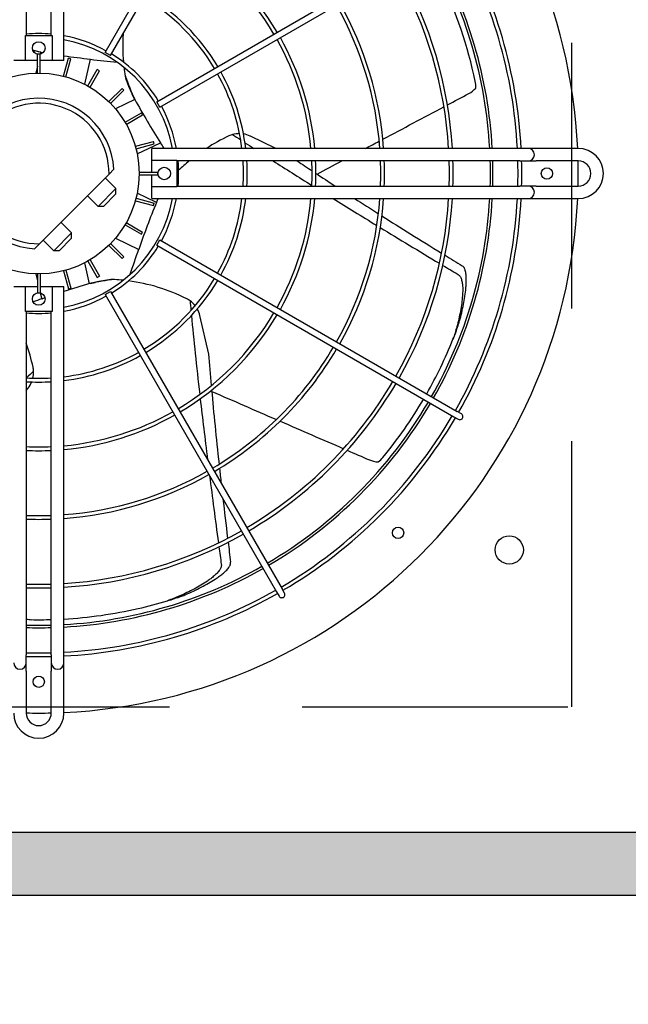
# Model space of a CAD drawing. Header units: millimetres. Extents: x -7955266 to 72030, y -46136 to 9299934.
# Tile 51 of 203: x -5181229 to -5181083, y 6618214 to 6618449. Entities that reach past the tile are written whole.
import ezdxf
from ezdxf.enums import TextEntityAlignment as Align

# ---------------------------------------------------------------- set-up
doc = ezdxf.new("R2010")
doc.units = ezdxf.units.MM
doc.header["$LTSCALE"] = 10
doc.linetypes.add('HIDDEN', pattern=[9.525, 6.35, -3.175])
for name, color, linetype, lineweight in [('BMS_urzadzenia_nr_obw_magistrala', 140, 'Continuous', 13), ('BMS_urzadzenia_WE_WY', 30, 'Continuous', 20), ('IE_ATRYBUTY_ BLOCK_1', 7, 'Continuous', 25), ('IE_ATRYBUTY_ BLOCK_2', 7, 'Continuous', 18), ('IE_urzadzenia', 30, 'Continuous', 25), ('IE_urzadzenia_nr_obw', 94, 'Continuous', 20)]:
    doc.layers.add(name, color=color, linetype=linetype, lineweight=lineweight)
doc.styles.add('ROMANS', font='romans.shx', dxfattribs={"width": 0.8})

# ---------------------------------------------------------------- blocks, each defined once
blk = doc.blocks.new('urzadzenie_klimatyzatorZ')
h = blk.add_hatch(color=256)
h.paths.add_polyline_path([(-337.5, -330), (337.5, -330), (337.5, -15), (-337.5, -15)], flags=16)
h.paths.add_polyline_path([(-352.5, -345), (352.5, -345), (352.5, 0), (-352.5, 0)])
at = {"linetype": 'HIDDEN'}
for p, q in [((127.5, -300), (127.5, -45)), ((-127.5, -300), (127.5, -300))]:
    blk.add_line(p, q, dxfattribs=at)
for p, q in [((-3, -57.45), (-3, -139.5)), ((3, -139.5), (3, -57.45)), ((6, -145.5), (6, -57.45)), ((15.85, -143.55), (56.88, -72.49)), ((17.15, -144.3), (58.17, -73.24)), ((28.2, -155.35), (99.26, -114.33)), ((28.95, -156.65), (100.01, -115.62)), ((-3.2, -145.5), (-3.2, -139.5)), ((-3.2, -139.5), (3.2, -139.5)), ((3.2, -139.5), (3.2, -145.5)), ((0.37, -143.49), (-0.84, -143.21)), ((0.47, -143.49), (0.36, -143.96)), ((17.15, -144.3), (15.85, -143.55)), ((-3.2, -145.5), (-6, -145.5)), ((-0.3, -145.5), (-3.2, -145.5)), ((-0.3, -148.5), (-0.3, -144)), ((0.3, -144), (-0.3, -144)), ((0.3, -148.5), (0.3, -144)), ((3.2, -145.5), (0.3, -145.5)), ((6, -145.5), (3.2, -145.5)), ((5.92, -149.24), (7.09, -144.89)), ((6.5, -149.4), (7.67, -145.05)), ((7.67, -145.05), (7.09, -144.89)), ((11.02, -151.18), (12.4, -145.14)), ((-0.3, -146.85), (-0.68, -148.51)), ((11.74, -151.57), (13.99, -147.67)), ((12.26, -151.87), (14.51, -147.97)), ((14.51, -147.97), (13.99, -147.67)), ((16.76, -155.32), (19.94, -152.14)), ((17.18, -155.74), (20.36, -152.56)), ((20.36, -152.56), (19.94, -152.14)), ((22.97, -154.78), (18.33, -157.01)), ((22.91, -154.7), (22.37, -153.59)), ((28.95, -156.65), (28.2, -155.35)), ((20.63, -160.24), (24.53, -157.99)), ((20.93, -160.76), (24.83, -158.51)), ((24.83, -158.51), (24.53, -157.99)), ((56.68, -166.5), (50.59, -163.56)), ((23.1, -166), (27.45, -164.83)), ((23.26, -166.58), (27.61, -165.41)), ((23.54, -167.82), (29.12, -165.13)), ((115.05, -166.5), (27, -166.5)), ((27, -169.3), (27, -166.5)), ((27.61, -165.41), (27.45, -164.83)), ((117, -166.5), (115.05, -166.5)), ((118.95, -166.5), (117, -166.5)), ((129, -166.5), (118.95, -166.5)), ((27, -172.2), (27, -169.3)), ((27, -169.3), (33, -169.3)), ((33, -169.3), (33, -175.7)), ((16.8, -172.67), (17.97, -171.5)), ((115.05, -169.5), (33, -169.5)), ((115.05, -169.5), (117, -169.5)), ((117, -169.5), (118.95, -169.5)), ((129, -169.5), (118.95, -169.5)), ((0.17, -189.3), (16.8, -172.67)), ((15.91, -173.56), (18.46, -176.11)), ((24, -172.2), (28.5, -172.2)), ((24, -172.8), (28.5, -172.8)), ((27, -175.7), (27, -172.8)), ((28.5, -172.8), (28.5, -172.2)), ((14.21, -180.35), (18.46, -176.11)), ((18.46, -177.38), (18.46, -176.11)), ((27, -178.5), (27, -175.7)), ((33, -175.7), (27, -175.7)), ((33, -175.5), (115.05, -175.5)), ((117, -175.5), (115.05, -175.5)), ((118.95, -175.5), (117, -175.5)), ((118.95, -175.5), (129, -175.5)), ((11.67, -177.8), (14.21, -180.35)), ((18.46, -177.38), (15.49, -180.35)), ((23.26, -178.42), (27.61, -179.59)), ((28.18, -179.41), (23.54, -177.18)), ((27, -178.5), (115.05, -178.5)), ((28.2, -179.31), (28.59, -178.5)), ((115.05, -178.5), (117, -178.5)), ((117, -178.5), (118.95, -178.5)), ((118.95, -178.5), (129, -178.5)), ((15.49, -180.35), (14.21, -180.35)), ((23.1, -179), (27.45, -180.17)), ((27.45, -180.17), (27.61, -179.59)), ((5.3, -184.17), (7.85, -186.71)), ((20.63, -184.76), (24.53, -187.01)), ((20.93, -184.24), (24.83, -186.49)), ((3.61, -190.96), (7.85, -186.71)), ((7.85, -187.99), (4.88, -190.96)), ((7.85, -187.99), (7.85, -186.71)), ((18.33, -187.99), (23.92, -190.68)), ((24.53, -187.01), (24.83, -186.49)), ((-1, -190.47), (0.17, -189.3)), ((1.06, -188.41), (3.61, -190.96)), ((16.76, -189.68), (19.94, -192.86)), ((17.18, -189.26), (20.36, -192.44)), ((28.2, -189.65), (28.95, -188.35)), ((28.2, -189.65), (99.26, -230.67)), ((28.95, -188.35), (100.01, -229.38)), ((4.88, -190.96), (3.61, -190.96)), ((19.94, -192.86), (20.36, -192.44)), ((12.17, -198.84), (11.02, -193.82)), ((11.74, -193.43), (13.99, -197.33)), ((12.26, -193.13), (14.51, -197.03)), ((-0.68, -196.49), (-0.3, -198.15)), ((-0.3, -196.5), (-0.3, -201)), ((0.3, -196.5), (0.3, -201)), ((5.92, -195.76), (7.09, -200.11)), ((6.5, -195.6), (7.67, -199.95)), ((13.99, -197.33), (14.51, -197.03)), ((-6, -199.5), (-3.2, -199.5)), ((-3.2, -205.5), (-3.2, -199.5)), ((-3.2, -199.5), (-0.3, -199.5)), ((0.3, -199.5), (3.2, -199.5)), ((3.2, -199.5), (6, -199.5)), ((3.2, -199.5), (3.2, -205.5)), ((6, -287.55), (6, -199.5)), ((7.09, -200.11), (7.67, -199.95)), ((12.26, -198.8), (13.46, -198.52)), ((-0.3, -201), (0.3, -201)), ((0.36, -201.04), (0.7, -202.53)), ((15.85, -201.45), (17.15, -200.7)), ((15.85, -201.45), (56.88, -272.51)), ((17.15, -200.7), (58.17, -271.76)), ((3.2, -205.5), (-3.2, -205.5)), ((-3, -205.5), (-3, -287.55)), ((3, -287.55), (3, -205.5)), ((40.63, -215.68), (38.53, -206.48)), ((-3, -224.38), (-2.55, -223.81)), ((99.26, -230.67), (100.3, -231.27)), ((101.05, -229.98), (100.01, -229.38)), ((56.88, -272.51), (57.48, -273.55)), ((58.77, -272.8), (58.17, -271.76)), ((-3, -289.5), (-3, -287.55)), ((-3, -291.45), (-3, -289.5)), ((3, -287.55), (3, -289.5)), ((3, -289.5), (3, -291.45)), ((6, -289.5), (6, -287.55)), ((6, -291.45), (6, -289.5)), ((-3, -291.45), (-3, -301.5)), ((3, -301.5), (3, -291.45)), ((6, -301.5), (6, -291.45))]:
    blk.add_line(p, q)
for points in [[(-352.5, -345), (352.5, -345), (352.5, 0), (-352.5, 0)], [(-337.5, -330), (337.5, -330), (337.5, -15), (-337.5, -15)]]:
    blk.add_lwpolyline(points, close=True)
for centre, radius in [((0, -142.5), 1.5), ((0, -172.5), 24), ((30, -172.5), 1.5), ((121.5, -172.5), 1.35), ((0, -202.5), 1.5), ((85.91, -258.41), 1.35), ((112.5, -262.5), 3.38), ((0, -294), 1.35)]:
    blk.add_circle(centre, radius)
for centre, radius, start, end in [((0, -172.5), 129, 2.6659, 87.3341), ((0, -172.5), 65.37, 30.6574, 59.3426), ((0, -172.5), 66.27, 30.6484, 59.3516), ((0, -172.5), 114.6, 3.0012, 29.625), ((0, -172.5), 115.5, 2.9777, 29.6279), ((0, -172.5), 108, 3.1847, 29.6021), ((0, -172.5), 108.6, 3.1671, 29.6043), ((0, -172.5), 98.19, 3.5033, 29.5624), ((0, -172.5), 99.09, 3.4714, 29.5663), ((0, -172.5), 106.68, 11.9236, 25.7141), ((0, -172.5), 48.96, 30.8777, 59.1223), ((0, -172.5), 49.86, 30.8619, 59.1381), ((0, -172.5), 82.68, 4.1616, 29.4803), ((0, -172.5), 81.78, 4.2074, 29.4745), ((0, -172.5), 33.45, 90, 95.1455), ((0, -172.5), 33.45, 84.8545, 90), ((0, -172.5), 33.45, 61.2848, 79.6668), ((0, -172.5), 32.55, 10.6222, 79.3778), ((63.76, -141.8), 43.69, 176.4659, 185.364), ((0, -172.5), 65.37, 5.2663, 29.3426), ((0, -172.5), 66.27, 5.1946, 29.3516), ((28.8, 18.06), 164.02, 260.054, 260.2535), ((28.8, 18.06), 164.02, 262.0111, 264.263), ((0, -172.5), 33.45, 31.2848, 58.7152), ((0, -172.5), 49.86, 6.9115, 29.1381), ((63.78, -141.79), 43.71, 189.753, 190.8934), ((66.62, -133.91), 48.4, 198.4111, 205.5513), ((66.12, -132.65), 48.5, 201.0324, 205.577), ((0, -172.5), 48.96, 7.0392, 29.1223), ((98.51, -151.7), 6, 356.5049, 11.9211), ((99.99, -148.07), 6.02, 297.9446, 318.4192), ((0, -172.5), 18, 3.1897, 266.8103), ((166.94, -76.2), 164.02, 208.6254, 212.8344), ((0, -172.5), 16.8, 359.4153, 270.5847), ((0, -172.5), 33.45, 10.3332, 28.7152), ((63.76, -203.21), 43.7, 114.7381, 122.8535), ((47.99, -168.97), 6, 105.8468, 114.7364), ((47.98, -168.97), 6, 89.628, 105.846), ((47.98, -168.97), 6, 64.2857, 80.6818), ((117, -168), 1.5, 270, 90), ((129, -172.5), 6, 270, 90), ((0, -172.5), 33.45, 354.8545, 5.1455), ((0, -172.5), 48.96, 356.487, 3.513), ((0, -172.5), 49.86, 356.5505, 3.4495), ((0, -172.5), 65.37, 357.3696, 2.6304), ((0, -172.5), 66.27, 357.4054, 2.5946), ((0, -172.5), 81.78, 357.8977, 2.1023), ((0, -172.5), 82.68, 357.9206, 2.0794), ((0, -172.5), 98.19, 358.2492, 1.7508), ((0, -172.5), 99.09, 358.2651, 1.7349), ((0, -172.5), 108, 358.4082, 1.5918), ((0, -172.5), 108.6, 358.417, 1.583), ((0, -172.5), 114.6, 358.4999, 1.5001), ((0, -172.5), 115.5, 358.5116, 1.4884), ((0, -172.5), 129, 358.6674, 1.3326), ((129, -172.5), 3, 270, 90), ((117, -177), 1.5, 270, 90), ((0, -172.5), 32.55, 280.6222, 349.3778), ((0, -172.5), 129, 272.6659, 357.3341), ((0, -172.5), 33.45, 331.2848, 349.6668), ((0, -172.5), 48.96, 330.8777, 352.9608), ((0, -172.5), 49.86, 330.8619, 353.0885), ((0, -172.5), 65.37, 330.6574, 354.7337), ((0, -172.5), 66.27, 330.6484, 354.8054), ((0, -172.5), 81.78, 330.5255, 355.7926), ((0, -172.5), 82.68, 330.5197, 355.8384), ((0, -172.5), 98.19, 330.4376, 356.4967), ((0, -172.5), 99.09, 330.4337, 356.5286), ((0, -172.5), 108, 330.3979, 356.8153), ((0, -172.5), 108.6, 330.3957, 356.8329), ((0, -172.5), 114.6, 330.375, 356.9988), ((0, -172.5), 115.5, 330.3721, 357.0223), ((179.37, -242.98), 164.02, 157.1969, 161.4059), ((0, -172.5), 33.45, 301.2848, 328.7152), ((0, -172.5), 48.96, 300.8777, 329.1223), ((56.74, -356.68), 164.02, 105.7683, 108.0193), ((22.8, -246.04), 48.4, 95.5539, 102.6941), ((24.14, -245.83), 48.5, 98.1752, 102.7199), ((15.75, -241.51), 43.71, 86.8959, 88.0362), ((15.75, -241.49), 43.69, 63.3088, 82.5066), ((0, -172.5), 49.86, 300.8619, 329.1381), ((56.74, -356.68), 164.02, 109.6881, 109.9773), ((0, -172.5), 33.45, 280.3332, 298.7152), ((32.68, -207.82), 6, 54.4182, 63.3078), ((32.68, -207.82), 6, 38.1994, 54.4175), ((0, -172.5), 33.45, 264.8545, 275.1455), ((0, -172.5), 65.37, 300.6574, 329.3426), ((0, -172.5), 66.27, 300.6484, 329.3516), ((32.68, -207.82), 6, 12.8571, 29.2532), ((-0.01, -172.5), 106.69, 338.1937, 340.0945), ((-44.13, -227.83), 43.7, 11.8808, 19.7525), ((0, -172.5), 81.78, 300.5255, 329.4745), ((-0.02, -172.49), 106.7, 334.2861, 338.1933), ((0, -172.5), 48.96, 277.0392, 299.1223), ((0, -172.5), 49.86, 276.9115, 299.1381), ((0, -172.5), 82.68, 300.5197, 329.4803), ((-7.24, -220.07), 6, 2.9897, 11.8792), ((-0.04, -172.48), 106.73, 330.4037, 334.2848), ((-7.24, -220.07), 6, 346.7708, 2.9889), ((0, -172.5), 48.96, 266.487, 273.513), ((0, -172.5), 49.86, 266.5505, 273.4495), ((-7.24, -220.07), 6, 321.4286, 337.8246), ((0, -172.5), 98.19, 300.4376, 329.5624), ((0, -172.5), 99.09, 300.4337, 329.5663), ((0, -172.5), 108, 300.3979, 329.6021), ((0, -172.5), 108.6, 300.3957, 329.6043), ((-0.01, -172.5), 106.69, 320.4952, 329.5968), ((0, -172.5), 65.37, 275.2663, 299.3426), ((0, -172.5), 66.27, 275.1946, 299.3516), ((0, -172.5), 114.6, 300.375, 329.625), ((100.68, -230.62), 0.75, 240, 60), ((0, -172.5), 115.5, 300.3721, 329.6279), ((0, -172.5), 65.37, 267.3696, 272.6304), ((0, -172.5), 66.27, 267.4054, 272.5946), ((81.45, -235.44), 6.02, 246.5161, 266.9907), ((77.68, -236.55), 6, 305.0763, 320.4926), ((0, -172.5), 81.78, 274.2074, 299.4745), ((0, -172.5), 82.68, 274.1616, 299.4803), ((0, -172.5), 81.78, 267.8977, 272.1023), ((0, -172.5), 82.68, 267.9206, 272.0794), ((0, -172.5), 98.19, 273.5033, 299.5624), ((0, -172.5), 99.09, 273.4714, 299.5663), ((0, -172.5), 108, 273.1847, 299.6021), ((0, -172.5), 108.6, 273.1671, 299.6043), ((0, -172.5), 98.19, 268.2492, 271.7508), ((0, -172.5), 99.09, 268.2651, 271.7349), ((0, -172.5), 114.6, 273.0012, 299.625), ((0, -172.5), 115.5, 272.9777, 299.6279), ((58.12, -273.18), 0.75, 210, 30), ((0, -172.48), 106.7, 282.8575, 286.7647), ((0, -172.49), 106.69, 286.7652, 288.6659), ((0, -172.5), 106.68, 273.2242, 282.8571), ((-1.64, -273.16), 6.01, 256.9111, 269.0612), ((0, -172.48), 106.7, 269.0665, 271.6112), ((0, -172.5), 108, 268.4082, 271.5918), ((0, -172.5), 108.6, 268.417, 271.583), ((0, -172.5), 114.6, 268.4999, 271.5001), ((-4.5, -289.5), 1.5, 180, 0), ((0, -172.5), 115.5, 268.5116, 271.4884), ((4.5, -289.5), 1.5, 180, 0), ((0, -301.5), 6, 180, 0), ((0, -172.5), 129, 268.6674, 271.3326), ((0, -301.5), 3, 180, 0)]:
    blk.add_arc(centre, radius, start, end)
for centre, major_axis, ratio, start_param, end_param in [((-30.84, -118.63), (94.85, -21.65), 0.192511, -1.054205, -0.97772), ((-1433.58, -816.2), (-2150.68, -1035.71), 0.040757, 2.343333, 2.346709), ((-1433.58, -816.2), (-2150.68, -1035.71), 0.040757, 2.333158, 2.342778), ((4658.77, -2369.37), (4651.97, -2240.27), 0.018843, 3.281463, 3.284642), ((-1433.58, -816.2), (-2150.68, -1035.71), 0.040757, 2.330442, 2.332595), ((22.89, -114.8), (42.21, -87.65), 0.192511, -1.054205, -1.035545), ((4658.77, -2369.37), (4651.97, -2240.27), 0.018843, 3.286266, 3.289555), ((4658.77, -2369.37), (4651.97, -2240.27), 0.018843, 3.296618, 3.30969), ((4658.77, -2369.37), (4630.45, -2229.91), 0.018843, 3.271357, 3.277575), ((-1433.58, -816.2), (-2150.68, -1035.71), 0.040757, 2.322894, 2.32675), ((4658.77, -2369.37), (4630.45, -2229.91), 0.018843, 3.279106, 3.286668), ((4658.77, -2369.37), (4651.97, -2240.27), 0.018843, 3.31643, 3.329534), ((4658.77, -2369.37), (4630.45, -2229.91), 0.018843, 3.293869, 3.30223), ((4658.77, -2369.37), (4630.45, -2229.91), 0.018843, 3.303429, 3.322502), ((4658.77, -2369.37), (4651.97, -2240.27), 0.018843, 3.330536, 3.346812), ((59.38, -154.42), (-42.21, -87.65), 0.192511, -1.054205, -0.97772), ((4658.77, -2369.37), (4630.45, -2229.91), 0.018843, 3.323531, 3.328609), ((4658.77, -2369.37), (4651.97, -2240.27), 0.018843, 3.347706, 3.351652), ((51.16, -207.66), (-94.85, -21.65), 0.192511, -1.054205, -1.028833), ((1187.11, -5184.6), (1148.94, -5033.84), 0.018843, 3.281463, 3.284642), ((1187.11, -5184.6), (1148.94, -5033.84), 0.018843, 3.286266, 3.30969), ((1187.11, -5184.6), (1143.63, -5010.56), 0.018843, 3.266381, 3.277575), ((-3178.47, -4225.62), (-3219.26, -4036.83), 0.018843, 3.281463, 3.284642), ((1187.11, -5184.6), (1143.63, -5010.56), 0.018843, 3.279106, 3.30223), ((-1397.09, 546.98), (2150.68, -1035.71), 0.040757, -0.818699, -0.808998), ((1187.11, -5184.6), (1148.94, -5033.84), 0.018843, 3.310873, 3.326886), ((-1397.09, 546.98), (2150.68, -1035.71), 0.040757, -0.808434, -0.798814), ((-1397.09, 546.98), (2150.68, -1035.71), 0.040757, -0.79826, -0.794884), ((1187.11, -5184.6), (1148.94, -5033.84), 0.018843, 3.330889, 3.346812), ((1187.11, -5184.6), (1143.63, -5010.56), 0.018843, 3.303429, 3.307666), ((1187.11, -5184.6), (1143.63, -5010.56), 0.018843, 3.312015, 3.322502), ((1187.11, -5184.6), (1143.63, -5010.56), 0.018843, 3.323531, 3.328609), ((1187.11, -5184.6), (1148.94, -5033.84), 0.018843, 3.347706, 3.351652)]:
    blk.add_ellipse(centre, major_axis=major_axis, ratio=ratio, start_param=start_param, end_param=end_param)
for points, knots in [([(0.46, -143.51), (0.43, -143.5), (0.4, -143.5), (-0.21, -143.36), (-0.8, -143.21), (-1.4, -143.04)], [51.900767, 51.900767, 51.900767, 51.900767, 52.250056, 52.250056, 58.635791, 58.635791, 58.635791, 58.635791]), ([(28.16, -179.4), (28.17, -179.37), (28.19, -179.34), (28.33, -179.04), (28.47, -178.77), (28.6, -178.5)], [51.900767, 51.900767, 51.900767, 51.900767, 52.250056, 52.250056, 55.469243, 55.469243, 55.469243, 55.469243]), ([(100.31, -208.82), (100.42, -208.46), (100.52, -208.1), (100.8, -207.09), (100.97, -206.43), (101.28, -205.12), (101.43, -204.47), (101.68, -203.16), (101.8, -202.51), (101.99, -201.22), (102.07, -200.58), (102.16, -199.62), (102.19, -199.26), (102.23, -198.55), (102.24, -198.18), (102.23, -197.45), (102.22, -197.08), (102.16, -196.55), (102.14, -196.38), (102.07, -196.03), (102.03, -195.87), (101.92, -195.47), (101.82, -195.22), (101.62, -194.9), (101.54, -194.8), (101.38, -194.66), (101.32, -194.61), (101.25, -194.57)], [72.856457, 72.856457, 72.856457, 72.856457, 76.498272, 76.498272, 82.972306, 82.972306, 89.446341, 89.446341, 95.920375, 95.920375, 102.39441, 102.39441, 105.823764, 105.823764, 109.253118, 109.253118, 112.682473, 112.682473, 114.39715, 114.39715, 116.111827, 116.111827, 118.548976, 118.548976, 119.767551, 119.767551, 120.608571, 120.608571, 120.608571, 120.608571]), ([(100.26, -196.62), (100.33, -196.67), (100.4, -196.72), (100.56, -196.86), (100.64, -196.96), (100.79, -197.17), (100.86, -197.28), (100.97, -197.52), (101.01, -197.64), (101.1, -197.9), (101.14, -198.06), (101.22, -198.38), (101.25, -198.54), (101.32, -199.04), (101.35, -199.38), (101.37, -200.07), (101.37, -200.41), (101.36, -201.08), (101.34, -201.41), (101.27, -202.32), (101.21, -202.93), (101.04, -204.16), (100.94, -204.78), (100.71, -206.02), (100.58, -206.65), (100.3, -207.89), (100.14, -208.51), (99.7, -210.15), (99.39, -211.16), (99.05, -212.13)], [116.818504, 116.818504, 116.818504, 116.818504, 117.674315, 117.674315, 118.90653, 118.90653, 120.138745, 120.138745, 121.370961, 121.370961, 122.9854, 122.9854, 124.599839, 124.599839, 127.828717, 127.828717, 131.057596, 131.057596, 134.286474, 134.286474, 140.459649, 140.459649, 146.632824, 146.632824, 152.805999, 152.805999, 158.979173, 158.979173, 169.240552, 169.240552, 169.240552, 169.240552]), ([(43.65, -265.92), (43.66, -266.01), (43.66, -266.09), (43.65, -266.31), (43.63, -266.43), (43.56, -266.68), (43.51, -266.8), (43.39, -267.04), (43.33, -267.15), (43.18, -267.38), (43.08, -267.51), (42.88, -267.77), (42.77, -267.89), (42.42, -268.26), (42.17, -268.49), (41.65, -268.94), (41.38, -269.16), (40.85, -269.57), (40.58, -269.76), (39.83, -270.27), (39.31, -270.6), (38.25, -271.24), (37.7, -271.55), (36.59, -272.14), (36.02, -272.43), (34.87, -272.98), (34.28, -273.25), (32.73, -273.92), (31.74, -274.3), (30.77, -274.65)], [116.818504, 116.818504, 116.818504, 116.818504, 117.674315, 117.674315, 118.90653, 118.90653, 120.138745, 120.138745, 121.370961, 121.370961, 122.9854, 122.9854, 124.599839, 124.599839, 127.828717, 127.828717, 131.057596, 131.057596, 134.286474, 134.286474, 140.459649, 140.459649, 146.632824, 146.632824, 152.805999, 152.805999, 158.979173, 158.979173, 169.240552, 169.240552, 169.240552, 169.240552]), ([(34.14, -273.57), (34.49, -273.43), (34.84, -273.29), (35.81, -272.88), (36.42, -272.6), (37.64, -272.03), (38.24, -271.73), (39.43, -271.11), (40.01, -270.8), (41.14, -270.15), (41.69, -269.81), (42.5, -269.28), (42.79, -269.08), (43.37, -268.67), (43.67, -268.45), (44.24, -267.98), (44.51, -267.74), (44.89, -267.37), (45.01, -267.24), (45.24, -266.98), (45.35, -266.84), (45.58, -266.51), (45.72, -266.28), (45.84, -265.91), (45.87, -265.79), (45.89, -265.58), (45.88, -265.5), (45.87, -265.41)], [72.856457, 72.856457, 72.856457, 72.856457, 76.498272, 76.498272, 82.972306, 82.972306, 89.446341, 89.446341, 95.920375, 95.920375, 102.39441, 102.39441, 105.823764, 105.823764, 109.253118, 109.253118, 112.682473, 112.682473, 114.39715, 114.39715, 116.111827, 116.111827, 118.548976, 118.548976, 119.767551, 119.767551, 120.608571, 120.608571, 120.608571, 120.608571])]:
    blk.add_open_spline(points, degree=3, knots=knots)
for points in [[(-1.38, -143.09), (-1.2, -143.13), (-1.02, -143.17), (-0.84, -143.21)], [(20.39, -147.13), (20.48, -147.82), (20.58, -148.51), (20.7, -149.2)], [(35.95, -169.5), (35.08, -170.22), (34.25, -170.97), (33.44, -171.74)], [(20.2, -198.03), (19.5, -197.95), (18.81, -197.9), (18.11, -197.86)]]:
    blk.add_open_spline(points, degree=3)
at = {"layer": 'BMS_urzadzenia_nr_obw_magistrala', "style": 'ROMANS', "width": 0.5, "flags": 8}
blk.add_attdef('ADR_BMS', (401.61, -301.55), '', height=150, dxfattribs=at)
at = {"layer": 'BMS_urzadzenia_WE_WY', "style": 'ROMANS', "width": 0.5, "flags": 8}
blk.add_attdef('BMS_WE_WY', (401.61, -506.64), '', height=150, dxfattribs=at)
at = {"layer": 'IE_ATRYBUTY_ BLOCK_1', "style": 'ROMANS', "width": 0.5, "flags": 8}
blk.add_attdef('TYP', text='', height=200, dxfattribs=at).set_placement((0, 22.14), align=Align.CENTER)
at = {"layer": 'IE_ATRYBUTY_ BLOCK_2', "style": 'ROMANS', "width": 0.5, "flags": 8}
for tag, p in [('OPIS1', (0, -539.99)), ('OPIS2', (0, -725.98))]:
    blk.add_attdef(tag, text='', height=150, dxfattribs=at).set_placement(p, align=Align.CENTER)
at = {"layer": 'IE_urzadzenia_nr_obw', "style": 'ROMANS', "width": 0.5, "flags": 8}
blk.add_attdef('NR_OBW', (401.61, -115.56), '', height=150, dxfattribs=at)

msp = doc.modelspace()

# ---------------------------------------------------------------- block references
at = {"layer": 'IE_urzadzenia'}
msp.add_blockref('urzadzenie_klimatyzatorZ', (-5181223.95, 6618584.95, 0), dxfattribs=at)

doc.saveas('drawing.dxf')
